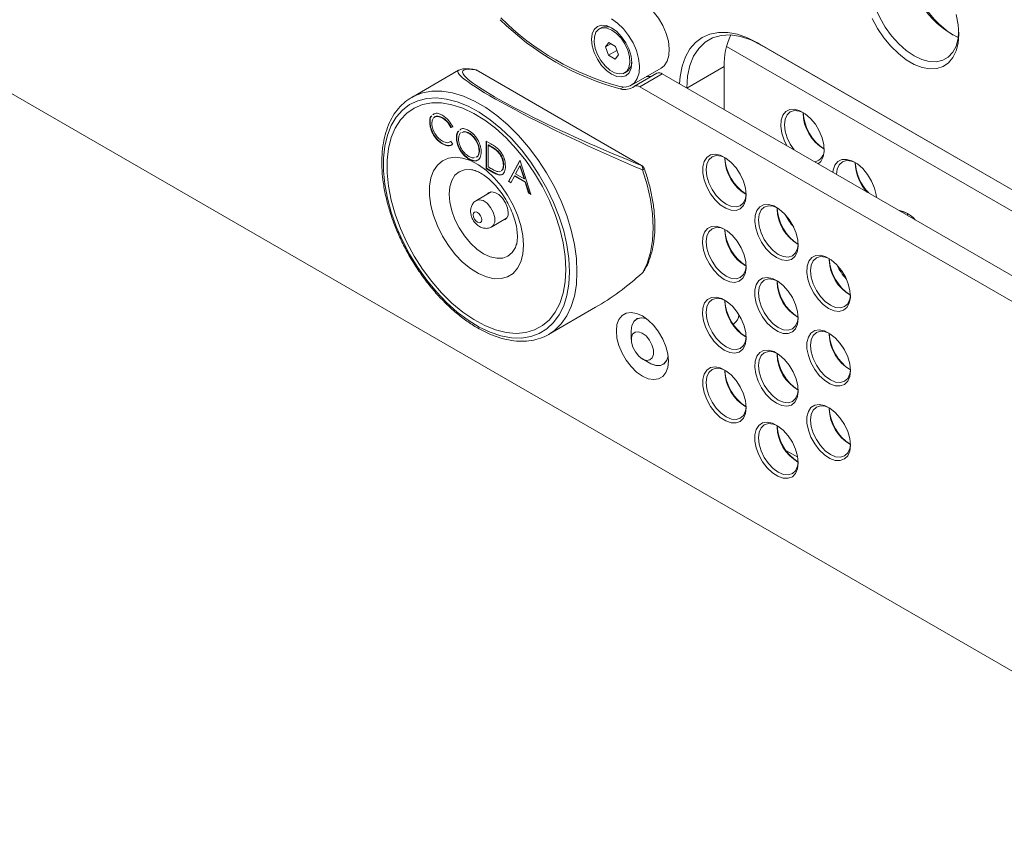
# Model space of a CAD drawing. Header units: millimetres. Extents: x -1676 to 1170, y -198 to 1090.
# Tile 12 of 20: x 462 to 649, y 535 to 690. Entities that reach past the tile are written whole.
import ezdxf

# ---------------------------------------------------------------- set-up
doc = ezdxf.new("R2010")
doc.units = ezdxf.units.MM

msp = doc.modelspace()

# ---------------------------------------------------------------- linework, layer by layer
at = {"color": 7, "linetype": 'Continuous', "lineweight": 15}
for p, q in [((713.973, 529.35), (393.394, 714.416)), ((572.622, 688.104), (572.283, 687.908)), ((573.46, 684.491), (574.111, 685.324)), ((574.495, 685.088), (573.46, 684.491)), ((574.042, 682.9), (573.46, 684.491)), ((574.111, 685.324), (575.343, 684.567)), ((575.343, 684.567), (575.925, 682.976)), ((821.974, 554.369), (596.429, 684.574)), ((602.344, 685.243), (812.355, 564.007)), ((603.051, 684.835), (602.344, 685.243)), ((812.413, 563.973), (603.051, 684.835)), ((575.62, 683.811), (574.042, 682.9)), ((575.274, 682.142), (574.042, 682.9)), ((575.925, 682.976), (575.274, 682.142)), ((595.98, 672.587), (595.98, 680.75)), ((545.58, 680.04), (536.666, 674.894)), ((580.287, 661.981), (548.904, 680.099)), ((580.352, 661.952), (548.968, 680.07)), ((577.102, 679.559), (577.442, 679.755)), ((578.368, 677.199), (584.025, 680.465)), ((583.238, 679.464), (578.995, 677.015)), ((579.995, 676.916), (584.238, 679.365)), ((675.604, 626.621), (584.238, 679.365)), ((579.995, 676.916), (671.362, 624.171)), ((540.777, 671.622), (540.933, 671.754)), ((540.154, 670.234), (540.083, 670.193)), ((542.545, 671.017), (542.474, 670.977)), ((544.529, 669.319), (544.176, 669.211)), ((540.723, 668.057), (540.652, 668.016)), ((544.458, 669.279), (544.105, 669.171)), ((544.176, 669.211), (544.105, 669.171)), ((545.864, 668.713), (546.013, 668.856)), ((547.571, 668.116), (547.5, 668.075)), ((542.575, 666.081), (542.504, 666.04)), ((543.918, 666.456), (544.176, 666.552)), ((544.105, 666.512), (544.458, 666)), ((544.374, 665.947), (544.201, 665.842)), ((545.22, 667.257), (545.149, 667.216)), ((550.79, 666.574), (551.697, 666.051)), ((550.79, 661.389), (550.79, 666.574)), ((550.861, 661.43), (550.861, 666.534)), ((551.264, 665.851), (551.193, 665.81)), ((551.193, 665.81), (551.193, 661.689)), ((551.509, 665.628), (551.193, 665.81)), ((551.58, 665.669), (551.264, 665.851)), ((551.58, 665.669), (551.509, 665.628)), ((549.537, 664.79), (549.466, 664.749)), ((552.959, 664.727), (552.889, 664.686)), ((547.587, 663.187), (547.516, 663.147)), ((554.142, 662.064), (554.072, 662.023)), ((555.05, 658.93), (557.18, 662.886)), ((555.121, 658.971), (557.217, 662.864)), ((557.204, 661.861), (556.391, 660.35)), ((557.18, 662.886), (557.238, 662.852)), ((557.275, 661.902), (557.204, 661.861)), ((557.996, 659.423), (557.204, 661.861)), ((557.238, 662.852), (559.31, 656.471)), ((558.067, 659.464), (557.275, 661.902)), ((596.132, 663.172), (596.136, 663.369)), ((550.861, 661.43), (550.79, 661.389)), ((552.182, 660.586), (550.79, 661.389)), ((552.252, 660.627), (550.861, 661.43)), ((551.193, 661.689), (551.709, 661.391)), ((552.252, 660.627), (552.182, 660.586)), ((556.243, 659.985), (556.173, 659.944)), ((558.279, 658.81), (556.243, 659.985)), ((556.391, 660.35), (557.996, 659.423)), ((555.121, 658.971), (555.05, 658.93)), ((555.49, 658.676), (555.05, 658.93)), ((555.524, 658.739), (555.121, 658.971)), ((556.173, 659.944), (555.49, 658.676)), ((558.208, 658.769), (556.173, 659.944)), ((558.067, 659.464), (557.996, 659.423)), ((558.279, 658.81), (558.208, 658.769)), ((558.872, 656.724), (558.208, 658.769)), ((558.943, 656.765), (558.279, 658.81)), ((551.781, 656.947), (548.958, 655.317)), ((558.943, 656.765), (558.872, 656.724)), ((559.31, 656.471), (558.872, 656.724)), ((559.277, 656.572), (558.943, 656.765)), ((606.032, 653.652), (606.035, 653.85)), ((630.78, 652.566), (630.784, 652.763)), ((551.858, 650.294), (554.68, 651.924)), ((596.132, 649.516), (596.136, 649.713)), ((556.452, 646.607), (556.5, 646.734)), ((615.931, 643.993), (615.939, 644.267)), ((606.032, 639.757), (606.035, 639.954)), ((596.132, 636.059), (596.14, 636.339)), ((562.663, 629.859), (571.578, 635.006)), ((563.345, 630.297), (562.663, 629.859)), ((578.348, 630.507), (578.348, 628.874)), ((597.697, 631.822), (597.819, 631.892)), ((615.931, 629.805), (615.935, 630.002)), ((618.631, 627.266), (617.969, 628.223)), ((580.469, 625.2), (581.883, 624.384)), ((606.032, 625.97), (606.035, 626.168)), ((596.132, 622.769), (596.136, 622.966)), ((615.931, 615.632), (615.935, 615.829)), ((606.032, 612.257), (606.035, 612.454)), ((607.728, 607.828), (609.963, 606.538))]:
    msp.add_line(p, q, dxfattribs=at)
at = {"color": 8, "linetype": 'Continuous', "lineweight": 15}
for p, q in [((595.98, 680.75), (588.909, 676.669)), ((576.269, 676.492), (576.888, 676.849))]:
    msp.add_line(p, q, dxfattribs=at)
at = {"color": 7, "linetype": 'Continuous', "lineweight": 15, "flags": 128}
for points in [[(623.557, 697.493), (623.686, 695.718), (624.069, 693.847), (624.694, 691.938), (625.542, 690.049), (626.588, 688.238), (627.8, 686.558), (629.14, 685.063), (630.569, 683.796), (632.042, 682.796), (633.516, 682.095), (634.945, 681.712), (636.285, 681.66), (637.497, 681.94), (638.543, 682.544), (639.391, 683.454), (640.016, 684.641), (640.399, 686.069), (640.521, 687.301)], [(584.025, 680.465), (584.596, 680.915), (585.161, 681.757), (585.492, 682.848), (585.575, 684.135), (585.404, 685.557), (584.989, 687.046), (584.348, 688.531), (583.513, 689.941), (582.524, 691.208), (581.427, 692.273), (580.275, 693.084)], [(640.03, 690.614), (640.402, 688.7), (640.528, 686.88), (640.402, 685.205), (640.03, 683.721), (639.42, 682.468), (638.589, 681.479), (637.561, 680.783), (636.363, 680.398), (635.028, 680.334), (633.592, 680.594), (632.094, 681.17), (630.576, 682.046), (629.079, 683.199), (627.643, 684.597), (626.308, 686.203), (625.109, 687.971), (624.081, 689.855)], [(578.44, 681.488), (578.31, 680.422), (577.929, 679.579), (577.322, 679.016), (576.531, 678.772), (575.61, 678.863), (574.622, 679.283), (573.634, 680.004), (572.713, 680.976), (571.922, 682.133), (571.315, 683.397), (570.934, 684.681), (570.803, 685.897), (570.934, 686.963), (571.315, 687.806), (571.922, 688.369), (572.713, 688.613), (573.634, 688.522), (574.622, 688.102), (575.61, 687.381), (576.531, 686.409), (577.322, 685.252), (577.929, 683.988), (578.31, 682.705), (578.44, 681.488)], [(577.698, 683.854), (577.153, 685.037), (576.425, 686.122), (575.569, 687.03), (574.648, 687.694), (573.73, 688.064), (572.884, 688.113), (572.172, 687.837), (571.646, 687.257), (571.347, 686.415), (571.296, 685.375), (571.496, 684.212), (571.934, 683.015), (572.576, 681.87), (573.375, 680.864), (574.272, 680.07), (575.201, 679.548), (576.091, 679.337), (576.878, 679.451), (577.502, 679.884), (577.919, 680.601), (578.096, 681.551), (578.02, 682.663), (577.698, 683.854)], [(576.163, 676.944), (577.228, 676.857), (578.168, 677.096), (578.939, 677.649), (579.504, 678.492), (579.835, 679.583), (579.918, 680.87), (579.747, 682.292), (579.332, 683.781), (578.691, 685.265), (577.856, 686.675), (576.867, 687.943), (575.77, 689.008), (574.618, 689.819)], [(587.512, 677.475), (587.622, 678.833), (588.001, 680.814), (588.625, 682.578), (589.484, 684.094), (590.563, 685.336), (591.844, 686.283), (593.304, 686.918), (594.919, 687.232), (596.661, 687.219), (598.501, 686.878), (600.406, 686.216), (602.344, 685.243)], [(603.051, 684.835), (601.038, 685.831), (599.067, 686.474), (597.176, 686.751), (595.405, 686.656), (593.79, 686.193), (592.363, 685.369), (591.154, 684.201), (590.187, 682.715), (589.482, 680.939), (589.053, 678.909), (588.909, 676.668)], [(566.635, 641.763), (566.511, 644.249), (566.14, 646.844), (565.529, 649.51), (564.684, 652.211), (563.619, 654.908), (562.348, 657.564), (560.89, 660.142), (559.263, 662.605), (557.492, 664.918), (555.601, 667.05), (553.617, 668.97), (551.567, 670.651), (549.481, 672.071), (547.388, 673.207), (545.316, 674.046), (543.296, 674.575), (541.355, 674.787), (539.521, 674.678), (537.819, 674.25), (536.274, 673.51), (534.906, 672.467), (533.736, 671.136), (532.78, 669.537), (532.05, 667.691), (531.558, 665.624), (531.311, 663.365), (531.311, 660.946), (531.558, 658.402), (532.05, 655.767), (532.78, 653.078), (533.736, 650.375), (534.906, 647.693), (536.274, 645.072), (537.819, 642.547), (539.521, 640.155), (541.355, 637.928), (543.296, 635.899), (545.316, 634.095), (547.388, 632.542), (549.481, 631.261), (551.567, 630.272), (553.617, 629.587), (555.601, 629.216), (557.492, 629.165), (559.263, 629.433), (560.89, 630.018), (562.348, 630.912), (563.619, 632.1), (564.684, 633.568), (565.529, 635.294), (566.14, 637.254), (566.511, 639.421), (566.635, 641.763)], [(565.928, 642.172), (565.799, 644.654), (565.415, 647.247), (564.782, 649.912), (563.909, 652.608), (562.809, 655.295), (561.499, 657.931), (559.999, 660.476), (558.331, 662.893), (556.522, 665.144), (554.598, 667.195), (552.588, 669.016), (550.523, 670.578), (548.435, 671.858), (546.354, 672.836), (544.313, 673.498), (542.343, 673.834), (540.472, 673.838), (538.73, 673.511), (537.144, 672.857), (535.736, 671.887), (534.529, 670.614), (533.54, 669.059), (532.785, 667.245), (532.276, 665.199), (532.019, 662.953), (532.019, 660.54), (532.276, 657.998), (532.785, 655.363), (533.54, 652.678), (534.529, 649.981), (535.736, 647.315), (537.144, 644.719), (538.73, 642.234), (540.472, 639.895), (542.343, 637.74), (544.313, 635.801), (546.354, 634.106), (548.435, 632.682), (550.523, 631.551), (552.588, 630.729), (554.598, 630.229), (556.522, 630.059), (558.331, 630.221), (559.999, 630.712), (561.499, 631.526), (562.809, 632.65), (563.909, 634.066), (564.782, 635.754), (565.415, 637.687), (565.799, 639.838), (565.928, 642.172)], [(565.928, 642.172), (565.799, 644.654), (565.415, 647.247), (564.782, 649.912), (563.909, 652.608), (562.809, 655.295), (561.499, 657.931), (559.999, 660.476), (558.331, 662.893), (556.522, 665.144), (554.598, 667.195), (552.588, 669.016), (550.523, 670.578), (548.435, 671.858), (546.354, 672.836), (544.313, 673.498), (542.343, 673.834), (540.472, 673.838), (538.73, 673.511), (537.144, 672.857), (535.736, 671.887), (534.529, 670.614), (533.54, 669.059), (532.785, 667.245), (532.276, 665.199), (532.019, 662.953), (532.019, 660.54), (532.276, 657.998), (532.785, 655.363), (533.54, 652.678), (534.529, 649.981), (535.736, 647.315), (537.144, 644.719), (538.73, 642.234), (540.472, 639.895), (542.343, 637.74), (544.313, 635.801), (546.354, 634.106), (548.435, 632.682), (550.523, 631.551), (552.588, 630.729), (554.598, 630.229), (556.522, 630.059), (558.331, 630.221), (559.999, 630.712), (561.499, 631.526), (562.809, 632.65), (563.909, 634.066), (564.782, 635.754), (565.415, 637.687), (565.799, 639.838), (565.928, 642.172)], [(607.907, 665.701), (607.383, 666.772), (606.941, 668.11), (606.747, 669.399), (606.812, 670.556), (607.132, 671.51), (607.688, 672.2), (608.444, 672.584), (609.352, 672.636), (610.357, 672.354), (611.394, 671.755), (612.398, 670.878), (613.307, 669.776), (614.063, 668.52), (614.618, 667.189), (614.939, 665.865), (615.004, 664.632), (614.809, 663.568), (614.368, 662.74), (613.843, 662.275)], [(610.983, 672.021), (610.25, 672.304), (609.337, 672.395), (608.554, 672.153), (607.953, 671.595), (607.575, 670.76), (607.446, 669.703), (607.575, 668.498), (607.953, 667.227), (608.554, 665.975), (609.268, 664.916)], [(600.163, 656.355), (600.033, 657.618), (599.651, 658.952), (599.041, 660.272), (598.242, 661.497), (597.304, 662.548), (596.286, 663.361), (595.251, 663.883), (594.265, 664.082), (593.389, 663.946), (592.679, 663.483), (592.18, 662.722), (591.922, 661.711), (591.922, 660.514), (592.18, 659.205), (592.679, 657.867), (593.389, 656.585), (594.265, 655.438), (595.251, 654.498), (596.286, 653.826), (597.304, 653.462), (598.242, 653.43), (599.041, 653.732), (599.651, 654.349), (600.033, 655.242), (600.163, 656.355)], [(596.14, 663.445), (595.4, 663.732), (594.488, 663.822), (593.705, 663.58), (593.103, 663.023), (592.725, 662.187), (592.597, 661.131)], [(557.911, 646.799), (557.782, 648.621), (557.4, 650.539), (556.774, 652.498), (555.924, 654.442), (554.873, 656.315), (553.652, 658.063), (552.296, 659.635), (550.844, 660.987), (549.337, 662.079), (547.82, 662.881), (546.335, 663.368), (544.926, 663.528), (543.633, 663.355), (542.493, 662.855), (541.539, 662.041), (540.798, 660.937), (540.292, 659.576), (540.036, 657.996), (540.036, 656.242), (540.292, 654.365), (540.798, 652.42), (541.539, 650.461), (542.493, 648.546), (543.633, 646.729), (544.926, 645.063), (546.335, 643.596), (547.82, 642.369), (549.337, 641.419), (550.844, 640.772), (552.296, 640.447), (553.652, 640.454), (554.873, 640.792), (555.924, 641.451), (556.774, 642.413), (557.4, 643.65), (557.782, 645.126), (557.911, 646.799)], [(616.659, 660.649), (616.711, 661.036), (617.032, 661.99), (617.587, 662.68), (618.343, 663.064), (619.252, 663.116), (620.256, 662.834), (621.293, 662.235), (622.297, 661.358), (623.206, 660.256), (623.962, 659), (624.518, 657.669), (624.838, 656.345), (624.891, 655.897)], [(620.888, 662.498), (620.149, 662.785), (619.237, 662.875), (618.453, 662.633), (617.852, 662.075), (617.474, 661.24), (617.346, 660.253)], [(580.48, 641.548), (581.373, 643.351), (582.021, 645.402), (582.414, 647.674), (582.545, 650.132), (582.414, 652.741), (582.021, 655.465), (581.373, 658.265), (580.48, 661.1)], [(592.597, 661.131), (592.725, 659.926), (593.103, 658.654), (593.705, 657.402), (594.488, 656.256), (595.4, 655.293), (596.38, 654.579), (597.359, 654.162), (598.271, 654.072), (599.055, 654.314), (599.656, 654.872), (600.034, 655.707), (600.155, 656.483)], [(554.968, 652.989), (554.84, 653.901), (554.472, 654.85), (553.907, 655.723), (553.215, 656.413), (552.478, 656.839), (551.786, 656.947), (551.221, 656.726), (551.013, 656.503)], [(605.925, 644.447), (606.954, 644.003), (607.918, 643.887), (608.757, 644.107), (609.418, 644.648), (609.86, 645.476), (610.054, 646.54), (609.989, 647.773), (609.668, 649.096), (609.113, 650.428), (608.357, 651.684), (607.448, 652.786), (606.444, 653.663), (605.407, 654.262), (604.403, 654.544), (603.494, 654.491), (602.738, 654.108), (602.183, 653.418), (601.862, 652.464), (601.797, 651.307), (601.991, 650.018), (602.433, 648.68), (603.094, 647.376), (603.933, 646.188), (604.897, 645.191), (605.925, 644.447)], [(548.413, 652.187), (548.358, 652.58), (548.426, 652.898), (548.607, 653.093), (548.875, 653.136), (549.187, 653.02), (549.496, 652.762), (549.756, 652.402), (549.927, 651.995), (549.982, 651.603), (549.914, 651.285), (549.732, 651.089), (549.465, 651.046), (549.153, 651.163), (548.843, 651.42), (548.584, 651.78), (548.413, 652.187)], [(606.039, 653.926), (605.3, 654.212), (604.388, 654.303), (603.604, 654.061), (603.003, 653.503), (602.625, 652.668), (602.496, 651.611)], [(630.788, 652.839), (630.049, 653.126), (629.534, 653.217)], [(630.784, 652.763), (630.788, 652.669), (630.801, 652.485)], [(602.496, 651.611), (602.625, 650.406), (603.003, 649.135), (603.604, 647.883), (604.388, 646.736), (605.3, 645.773), (606.279, 645.059), (607.258, 644.643), (608.171, 644.552), (608.954, 644.794), (609.555, 645.352), (609.933, 646.187), (610.054, 646.964)], [(596.026, 640.31), (597.055, 639.866), (598.019, 639.75), (598.858, 639.97), (599.519, 640.511), (599.96, 641.34), (600.154, 642.404), (600.089, 643.636), (599.769, 644.96), (599.213, 646.292), (598.457, 647.548), (597.549, 648.649), (596.544, 649.527), (595.508, 650.125), (594.503, 650.407), (593.595, 650.355), (592.839, 649.972), (592.283, 649.281), (591.963, 648.328), (591.898, 647.17), (592.092, 645.882), (592.533, 644.543), (593.194, 643.239), (594.033, 642.051), (594.997, 641.054), (596.026, 640.31)], [(596.14, 649.789), (595.4, 650.076), (594.488, 650.166), (593.705, 649.924), (593.103, 649.366), (592.725, 648.531), (592.597, 647.475)], [(592.597, 647.475), (592.725, 646.27), (593.103, 644.998), (593.705, 643.746), (594.488, 642.6), (595.4, 641.636), (596.38, 640.922), (597.359, 640.506), (598.271, 640.416), (599.055, 640.658), (599.656, 641.215), (600.034, 642.051), (600.155, 642.827)], [(615.825, 634.788), (616.854, 634.344), (617.818, 634.228), (618.657, 634.448), (619.318, 634.989), (619.759, 635.817), (619.953, 636.881), (619.888, 638.114), (619.568, 639.437), (619.012, 640.769), (618.256, 642.025), (617.348, 643.127), (616.343, 644.004), (615.307, 644.603), (614.302, 644.885), (613.394, 644.832), (612.638, 644.449), (612.082, 643.759), (611.762, 642.805), (611.697, 641.648), (611.891, 640.359), (612.332, 639.021), (612.993, 637.717), (613.832, 636.529), (614.796, 635.532), (615.825, 634.788)], [(615.939, 644.267), (615.199, 644.553), (614.287, 644.644), (613.504, 644.402), (612.902, 643.844), (612.524, 643.009), (612.396, 641.952)], [(580.515, 641.538), (580.506, 641.536), (580.48, 641.548)], [(612.396, 641.952), (612.524, 640.747), (612.902, 639.475), (613.504, 638.224), (614.287, 637.077), (615.199, 636.114), (616.179, 635.4), (617.158, 634.984), (618.07, 634.893), (618.854, 635.135), (619.455, 635.693), (619.833, 636.528), (619.954, 637.304)], [(610.062, 632.94), (609.932, 634.203), (609.55, 635.537), (608.941, 636.857), (608.142, 638.082), (607.204, 639.133), (606.185, 639.945), (605.15, 640.468), (604.164, 640.667), (603.289, 640.531), (602.579, 640.068), (602.079, 639.307), (601.822, 638.296), (601.822, 637.098), (602.079, 635.79), (602.579, 634.452), (603.289, 633.17), (604.164, 632.023), (605.15, 631.083), (606.185, 630.411), (607.204, 630.047), (608.142, 630.015), (608.941, 630.317), (609.55, 630.934), (609.932, 631.827), (610.062, 632.94)], [(606.039, 640.03), (605.3, 640.317), (604.388, 640.407), (603.604, 640.165), (603.003, 639.608), (602.625, 638.772), (602.496, 637.716)], [(602.496, 637.716), (602.625, 636.511), (603.003, 635.239), (603.604, 633.987), (604.388, 632.841), (605.3, 631.878), (606.279, 631.164), (607.258, 630.747), (608.171, 630.657), (608.954, 630.899), (609.555, 631.456), (609.933, 632.292), (610.054, 633.068)], [(596.026, 626.853), (597.055, 626.41), (598.019, 626.294), (598.858, 626.513), (599.519, 627.054), (599.96, 627.883), (600.154, 628.947), (600.089, 630.179), (599.769, 631.503), (599.213, 632.835), (598.457, 634.091), (597.549, 635.192), (596.544, 636.07), (595.508, 636.668), (594.503, 636.95), (593.595, 636.898), (592.839, 636.515), (592.283, 635.825), (591.963, 634.871), (591.898, 633.713), (592.092, 632.425), (592.533, 631.087), (593.194, 629.783), (594.033, 628.595), (594.997, 627.597), (596.026, 626.853)], [(596.14, 636.332), (595.4, 636.619), (594.488, 636.709), (593.705, 636.467), (593.103, 635.91), (592.725, 635.074), (592.597, 634.018)], [(575.52, 630.507), (575.644, 631.707), (576.01, 632.704), (576.6, 633.448), (577.384, 633.9), (578.322, 634.039), (579.368, 633.858), (580.47, 633.366), (581.571, 632.586), (582.617, 631.56), (583.556, 630.337), (584.339, 628.979), (584.929, 627.555), (585.295, 626.136), (585.419, 624.792), (585.295, 623.592), (584.929, 622.595), (584.339, 621.852), (583.556, 621.399), (582.617, 621.26), (581.571, 621.441), (580.47, 621.934), (579.368, 622.713), (578.322, 623.74), (577.384, 624.963), (576.6, 626.32), (576.01, 627.744), (575.644, 629.164), (575.52, 630.507)], [(592.597, 634.018), (592.725, 632.813), (593.103, 631.541), (593.705, 630.289), (594.488, 629.143), (595.4, 628.18), (596.38, 627.466), (597.359, 627.049), (598.271, 626.959), (599.055, 627.201), (599.656, 627.759), (600.034, 628.594), (600.155, 629.37)], [(578.348, 630.507), (578.348, 630.534), (578.486, 631.555), (578.875, 632.347), (579.488, 632.851), (580.278, 633.03), (581.187, 632.871), (581.237, 632.853)], [(581.237, 632.854), (581.165, 632.879), (580.257, 633.03), (579.471, 632.843), (578.863, 632.331), (578.479, 631.533), (578.348, 630.507)], [(578.65, 627.441), (579.133, 626.52), (579.777, 625.735), (580.504, 625.181), (581.227, 624.924), (581.859, 624.997), (582.324, 625.389), (582.564, 626.054), (582.552, 626.912), (582.289, 627.858), (581.807, 628.78), (581.163, 629.565), (580.435, 630.119), (579.712, 630.375), (579.08, 630.303), (578.616, 629.91), (578.375, 629.245), (578.387, 628.388), (578.65, 627.441)], [(619.962, 622.988), (619.832, 624.251), (619.45, 625.585), (618.84, 626.905), (618.041, 628.13), (617.103, 629.181), (616.085, 629.993), (615.05, 630.516), (614.064, 630.715), (613.188, 630.579), (612.478, 630.116), (611.979, 629.355), (611.721, 628.344), (611.721, 627.146), (611.979, 625.838), (612.478, 624.5), (613.188, 623.218), (614.064, 622.071), (615.05, 621.131), (616.085, 620.459), (617.103, 620.095), (618.041, 620.063), (618.84, 620.365), (619.45, 620.982), (619.832, 621.875), (619.962, 622.988)], [(615.939, 630.078), (615.199, 630.365), (614.287, 630.455), (613.504, 630.213), (612.902, 629.656), (612.524, 628.82), (612.396, 627.764)], [(605.925, 616.765), (606.954, 616.321), (607.918, 616.205), (608.757, 616.425), (609.418, 616.966), (609.86, 617.794), (610.054, 618.858), (609.989, 620.091), (609.668, 621.415), (609.113, 622.746), (608.357, 624.002), (607.448, 625.104), (606.444, 625.981), (605.407, 626.58), (604.403, 626.862), (603.494, 626.81), (602.738, 626.426), (602.183, 625.736), (601.862, 624.782), (601.797, 623.625), (601.991, 622.336), (602.433, 620.998), (603.094, 619.694), (603.933, 618.506), (604.897, 617.509), (605.925, 616.765)], [(606.039, 626.244), (605.3, 626.53), (604.388, 626.621), (603.604, 626.379), (603.003, 625.821), (602.625, 624.986), (602.496, 623.929)], [(612.396, 627.764), (612.524, 626.559), (612.902, 625.287), (613.504, 624.035), (614.287, 622.889), (615.199, 621.926), (616.179, 621.212), (617.158, 620.795), (618.07, 620.705), (618.854, 620.947), (619.455, 621.505), (619.833, 622.34), (619.954, 623.116)], [(585.36, 625.712), (585.117, 624.949), (584.612, 624.294), (583.904, 623.949), (583.046, 623.939), (582.102, 624.265), (581.883, 624.384)], [(581.883, 624.384), (582.125, 624.254), (583.068, 623.936), (583.923, 623.954), (584.626, 624.306), (585.127, 624.968), (585.36, 625.712)], [(600.163, 615.952), (600.033, 617.215), (599.651, 618.549), (599.041, 619.869), (598.242, 621.094), (597.304, 622.145), (596.286, 622.958), (595.251, 623.48), (594.265, 623.679), (593.389, 623.543), (592.679, 623.08), (592.18, 622.319), (591.922, 621.308), (591.922, 620.111), (592.18, 618.802), (592.679, 617.464), (593.389, 616.182), (594.265, 615.035), (595.251, 614.095), (596.286, 613.423), (597.304, 613.059), (598.242, 613.027), (599.041, 613.329), (599.651, 613.946), (600.033, 614.839), (600.163, 615.952)], [(596.14, 623.042), (595.4, 623.329), (594.488, 623.419), (593.705, 623.177), (593.103, 622.62), (592.725, 621.784), (592.597, 620.728)], [(602.496, 623.929), (602.625, 622.724), (603.003, 621.453), (603.604, 620.201), (604.388, 619.054), (605.3, 618.091), (606.279, 617.377), (607.258, 616.961), (608.171, 616.87), (608.954, 617.112), (609.555, 617.67), (609.933, 618.505), (610.054, 619.282)], [(592.597, 620.728), (592.725, 619.523), (593.103, 618.251), (593.705, 616.999), (594.488, 615.853), (595.4, 614.89), (596.38, 614.176), (597.359, 613.759), (598.271, 613.669), (599.055, 613.911), (599.656, 614.469), (600.034, 615.304), (600.155, 616.08)], [(619.962, 608.815), (619.832, 610.078), (619.45, 611.412), (618.84, 612.732), (618.041, 613.957), (617.103, 615.008), (616.085, 615.821), (615.05, 616.343), (614.064, 616.542), (613.188, 616.406), (612.478, 615.943), (611.979, 615.182), (611.721, 614.171), (611.721, 612.974), (611.979, 611.665), (612.478, 610.327), (613.188, 609.045), (614.064, 607.898), (615.05, 606.958), (616.085, 606.286), (617.103, 605.922), (618.041, 605.89), (618.84, 606.192), (619.45, 606.809), (619.832, 607.702), (619.962, 608.815)], [(615.939, 615.905), (615.199, 616.192), (614.287, 616.282), (613.504, 616.04), (612.902, 615.483), (612.524, 614.647), (612.396, 613.591)], [(612.396, 613.591), (612.524, 612.386), (612.902, 611.114), (613.504, 609.862), (614.287, 608.716), (615.199, 607.753), (616.179, 607.039), (617.158, 606.622), (618.07, 606.532), (618.854, 606.774), (619.455, 607.332), (619.833, 608.167), (619.954, 608.943)], [(610.062, 605.44), (609.932, 606.703), (609.55, 608.036), (608.941, 609.357), (608.142, 610.581), (607.204, 611.633), (606.185, 612.445), (605.15, 612.967), (604.164, 613.167), (603.289, 613.03), (602.579, 612.567), (602.079, 611.806), (601.822, 610.795), (601.822, 609.598), (602.079, 608.289), (602.579, 606.952), (603.289, 605.669), (604.164, 604.522), (605.15, 603.583), (606.185, 602.91), (607.204, 602.547), (608.142, 602.515), (608.941, 602.817), (609.55, 603.434), (609.932, 604.327), (610.062, 605.44)], [(606.039, 612.53), (605.3, 612.817), (604.388, 612.907), (603.604, 612.665), (603.003, 612.107), (602.625, 611.272), (602.496, 610.216)], [(602.496, 610.216), (602.625, 609.011), (603.003, 607.739), (603.604, 606.487), (604.388, 605.34), (605.3, 604.377), (606.279, 603.663), (607.258, 603.247), (608.171, 603.157), (608.954, 603.398), (609.555, 603.956), (609.933, 604.792), (610.054, 605.568)]]:
    msp.add_lwpolyline(points, dxfattribs=at)
at = {"color": 8, "linetype": 'Continuous', "lineweight": 15, "flags": 128}
for points in [[(548.904, 680.099), (548.964, 680.072), (548.968, 680.07)], [(536.729, 674.93), (537.048, 675.102), (538.686, 675.744), (540.472, 676.069), (542.383, 676.074), (544.392, 675.759), (546.472, 675.127), (548.596, 674.188), (550.733, 672.954), (552.857, 671.441), (554.937, 669.671), (556.946, 667.667), (558.857, 665.456), (560.643, 663.068), (562.281, 660.536), (563.748, 657.893), (565.025, 655.175), (566.094, 652.42), (566.941, 649.665), (567.554, 646.945), (567.925, 644.3), (568.049, 641.763)], [(580.352, 661.952), (580.348, 661.955), (580.287, 661.981)], [(548.103, 661.134), (547.807, 661.173), (546.677, 661.127), (545.685, 660.76), (544.872, 660.085), (544.268, 659.128), (543.895, 657.926), (543.77, 656.525), (543.895, 654.979), (544.268, 653.348), (544.872, 651.693), (545.685, 650.079), (546.677, 648.567), (547.807, 647.216), (549.034, 646.078), (550.311, 645.197), (551.586, 644.605), (552.814, 644.327), (553.944, 644.372), (554.935, 644.739), (555.749, 645.414), (556.353, 646.371), (556.452, 646.607)], [(580.794, 661.422), (580.796, 661.385), (580.767, 661.325), (580.703, 661.255), (580.606, 661.179), (580.48, 661.1)], [(548.955, 655.315), (549.49, 655.453), (550.214, 655.275), (550.964, 654.764), (551.64, 653.988), (552.149, 653.052), (552.423, 652.083), (552.425, 651.212), (552.154, 650.556), (551.86, 650.295)], [(568.049, 641.763), (567.925, 639.37), (567.554, 637.153), (566.941, 635.142), (566.094, 633.364), (565.025, 631.843), (563.748, 630.6), (563.345, 630.297)]]:
    msp.add_lwpolyline(points, dxfattribs=at)
at = {"color": 7, "linetype": 'Continuous', "lineweight": 15}
for centre, radius, start, end in [((648.337, 702.091), 17.716, 181.66611, 243.47635), ((650.566, 703.288), 19.974, 183.78012, 236.21452), ((589.603, 726.322), 51.174, 225.23236, 254.77302), ((589.832, 726.32), 51.64, 225.23235, 254.77303), ((573.608, 686.012), 2.312, 57.99683, 115.24077), ((609.298, 681.097), 13.322, 154.90397, 181.4925), ((576.167, 681.633), 2.269, 304.16575, 2.58504), ((548.468, 679.204), 1, 60.00269, 81.30627), ((581.402, 681.938), 3.1, 266.54962, 290.7592), ((583.654, 678.566), 0.99, 53.84135, 114.84851), ((577.103, 679.488), 3.11, 254.44657, 305.76314), ((579.422, 676.148), 0.958, 53.25186, 121.54473), ((619.921, 672.537), 8.953, 183.25853, 236.73602), ((619.003, 672.008), 8.018, 180.47124, 239.52328), ((612.72, 664.893), 2.29, 281.84856, 4.07609), ((579.701, 661.392), 0.831, 339.45865, 45.1696), ((579.852, 661.086), 1, 19.63268, 60.00269), ((604.193, 663.468), 8.066, 182.10145, 239.40496), ((605.022, 663.939), 8.904, 183.66893, 236.8639), ((629.858, 663.036), 8.991, 183.36367, 224.55466), ((628.869, 662.477), 7.981, 179.84693, 224.41516), ((553.671, 652.773), 1.315, 280.59307, 9.45028), ((614.092, 653.948), 8.066, 182.10157, 239.40485), ((614.921, 654.419), 8.904, 183.66895, 236.8639), ((616.464, 656.881), 9.83, 205.71422, 222.29522), ((628.064, 648.037), 5.524, 40.90481, 79.10056), ((604.193, 649.812), 8.066, 182.10149, 239.40493), ((605.044, 650.293), 8.927, 183.7239, 236.2706), ((623.97, 644.281), 8.045, 182.05221, 240.04694), ((624.811, 644.752), 8.891, 183.10781, 236.88684), ((579.852, 642.286), 1, 311.5503, 328.76143), ((626.348, 647.116), 9.813, 204.4188, 223.14296), ((614.092, 640.053), 8.066, 182.10156, 239.40487), ((614.921, 640.524), 8.904, 183.66891, 236.8639), ((604.193, 636.355), 8.066, 182.10144, 239.40499), ((605.022, 636.826), 8.904, 183.66894, 236.86389), ((596.601, 633.744), 2.217, 303.3349, 355.16731), ((623.991, 630.101), 8.066, 182.10115, 239.4051), ((624.843, 630.582), 8.927, 183.72393, 236.2706), ((614.092, 626.266), 8.066, 182.10159, 239.40481), ((614.921, 626.737), 8.904, 183.66894, 236.86389), ((604.193, 623.065), 8.066, 182.10152, 239.40488), ((605.022, 623.536), 8.904, 183.66921, 236.86362), ((623.991, 615.928), 8.066, 182.10114, 239.40509), ((624.821, 616.399), 8.904, 183.66894, 236.86389), ((614.092, 612.552), 8.066, 182.10154, 239.40486), ((614.921, 613.024), 8.904, 183.66919, 236.86362)]:
    msp.add_arc(centre, radius, start, end, dxfattribs=at)
at = {"color": 8, "linetype": 'Continuous', "lineweight": 15}
for centre, radius, start, end in [((548.484, 679.303), 0.899, 62.16727, 81.3509), ((580.171, 642.094), 0.628, 299.43684, 328.59276)]:
    msp.add_arc(centre, radius, start, end, dxfattribs=at)
for centre, major_axis, ratio, start_param, end_param in [((574.579, 666.76), (29.131, -13.144), 0.0880875, 3.0783404, 4.9559057), ((575.015, 667.654), (28.685, -12.22), 0.1038363, 2.7567736, 3.3529304)]:
    msp.add_ellipse(centre, major_axis=major_axis, ratio=ratio, start_param=start_param, end_param=end_param, dxfattribs=at)
at = {"color": 7, "linetype": 'Continuous', "lineweight": 15}
for centre, major_axis, ratio, start_param, end_param in [((574.579, 666.76), (29.131, -13.144), 0.0880875, 3.0710194, 3.0783404), ((575.015, 667.654), (28.685, -12.22), 0.1038363, 3.3529304, 4.9412704), ((574.579, 666.76), (23.378, 33.817), 0.515119, 3.9688634, 4.2757949)]:
    msp.add_ellipse(centre, major_axis=major_axis, ratio=ratio, start_param=start_param, end_param=end_param, dxfattribs=at)
for points, knots in [([(548.619, 680.192), (548.387, 680.225), (547.697, 680.323), (546.841, 680.349), (546.146, 680.3), (545.773, 680.12), (545.654, 680.063)], [0, 0, 0, 0, 0.1982951, 0.58972653, 0.86856478, 1, 1, 1, 1]), ([(536.754, 674.9), (536.535, 674.786), (535.807, 674.409), (534.742, 673.481), (533.579, 672.145), (532.623, 670.559), (531.873, 668.757), (531.339, 666.75), (531.03, 664.566), (530.951, 662.23), (531.102, 659.775), (531.48, 657.231), (532.078, 654.631), (532.889, 652.004), (533.902, 649.384), (535.105, 646.8), (536.481, 644.283), (538.016, 641.864), (539.691, 639.571), (541.487, 637.431), (543.382, 635.47), (545.354, 633.713), (547.383, 632.181), (549.445, 630.893), (551.516, 629.868), (553.573, 629.12), (555.591, 628.662), (557.54, 628.505), (559.396, 628.646), (561.118, 629.1), (562.457, 629.674), (563.148, 630.192), (563.377, 630.364)], [0, 0, 0, 0, 0.01447491, 0.04802976, 0.08161613, 0.11543978, 0.14960487, 0.1840916, 0.21880524, 0.25364086, 0.28851854, 0.3233836, 0.358221, 0.3930285, 0.42780998, 0.46257349, 0.4973273, 0.53208124, 0.56684281, 0.60162108, 0.63642588, 0.67126677, 0.70615145, 0.74108435, 0.77606214, 0.81106012, 0.84601189, 0.88081962, 0.91535805, 0.949528, 0.9833315, 1, 1, 1, 1]), ([(540.083, 670.193), (540.101, 670.606), (540.125, 671.141), (540.431, 671.357), (540.501, 671.407)], [0, 0, 0, 0, 0.7697445, 1, 1, 1, 1]), ([(540.154, 670.234), (540.168, 670.651), (540.184, 671.154), (540.463, 671.361), (540.51, 671.396)], [0, 0, 0, 0, 0.8296289, 1, 1, 1, 1]), ([(542.474, 670.977), (542.187, 671.104), (541.614, 671.359), (540.945, 671.183), (540.547, 670.672), (540.506, 670.174), (540.486, 669.925)], [0, 0, 0, 0, 0.2798472, 0.5595192, 0.7796858, 1, 1, 1, 1]), ([(540.707, 671.581), (540.786, 671.662), (541.027, 671.909), (541.681, 671.886), (542.226, 671.625), (542.499, 671.494)], [0, 0, 0, 0, 0.1973372, 0.5983731, 1, 1, 1, 1]), ([(542.545, 671.017), (542.264, 671.137), (541.703, 671.376), (541.153, 671.329), (541.004, 671.123), (541, 671.118)], [0, 0, 0, 0, 0.493088, 0.9858673, 1, 1, 1, 1]), ([(542.499, 671.494), (542.93, 671.19), (543.701, 670.647), (544.226, 669.697), (544.458, 669.279)], [0, 0, 0, 0, 0.55951144, 1, 1, 1, 1]), ([(540.652, 668.016), (540.467, 668.437), (540.134, 669.191), (540.099, 669.886), (540.083, 670.193)], [0, 0, 0, 0, 0.5590244, 1, 1, 1, 1]), ([(540.723, 668.057), (540.537, 668.478), (540.205, 669.231), (540.169, 669.927), (540.154, 670.234)], [0, 0, 0, 0, 0.5590244, 1, 1, 1, 1]), ([(540.486, 669.925), (540.52, 669.57), (540.589, 668.86), (541.151, 667.812), (541.818, 667.023), (542.274, 666.723), (542.502, 666.573)], [0, 0, 0, 0, 0.279434, 0.5589144, 0.7792854, 1, 1, 1, 1]), ([(544.105, 669.171), (543.845, 669.6), (543.38, 670.369), (542.751, 670.79), (542.474, 670.977)], [0, 0, 0, 0, 0.558429, 1, 1, 1, 1]), ([(544.176, 669.211), (543.916, 669.641), (543.451, 670.41), (542.822, 670.831), (542.545, 671.017)], [0, 0, 0, 0, 0.558429, 1, 1, 1, 1]), ([(542.504, 666.04), (542.107, 666.308), (541.398, 666.787), (540.88, 667.64), (540.652, 668.016)], [0, 0, 0, 0, 0.55980703, 1, 1, 1, 1]), ([(542.575, 666.081), (542.178, 666.349), (541.469, 666.828), (540.951, 667.681), (540.723, 668.057)], [0, 0, 0, 0, 0.55980703, 1, 1, 1, 1]), ([(545.149, 667.216), (545.172, 667.616), (545.203, 668.17), (545.513, 668.416), (545.599, 668.485)], [0, 0, 0, 0, 0.7228442, 1, 1, 1, 1]), ([(545.22, 667.257), (545.239, 667.661), (545.264, 668.182), (545.549, 668.417), (545.613, 668.47)], [0, 0, 0, 0, 0.77491543, 1, 1, 1, 1]), ([(546.013, 668.154), (546.008, 668.153), (545.824, 668.103), (545.625, 667.699), (545.576, 667.223), (545.552, 666.985)], [0, 0, 0, 0, 0.01443323, 0.50711804, 1, 1, 1, 1]), ([(545.794, 668.672), (545.852, 668.738), (546.063, 668.977), (546.675, 668.979), (547.212, 668.738), (547.48, 668.618)], [0, 0, 0, 0, 0.1604966, 0.5802816, 1, 1, 1, 1]), ([(547.5, 668.075), (547.21, 668.209), (546.723, 668.435), (546.359, 668.275), (546.212, 668.21)], [0, 0, 0, 0, 0.5937382, 1, 1, 1, 1]), ([(547.571, 668.116), (547.281, 668.25), (546.793, 668.476), (546.43, 668.316), (546.282, 668.251)], [0, 0, 0, 0, 0.5937382, 1, 1, 1, 1]), ([(547.48, 668.618), (547.832, 668.373), (548.536, 667.881), (549.322, 666.691), (549.8, 665.512), (549.846, 664.848), (549.869, 664.516)], [0, 0, 0, 0, 0.2797666, 0.5593584, 0.7795724, 1, 1, 1, 1]), ([(549.466, 664.749), (549.432, 665.099), (549.363, 665.797), (548.816, 666.826), (548.169, 667.612), (547.723, 667.921), (547.5, 668.075)], [0, 0, 0, 0, 0.2794691, 0.5588732, 0.7795171, 1, 1, 1, 1]), ([(549.537, 664.79), (549.503, 665.139), (549.434, 665.837), (548.887, 666.867), (548.24, 667.653), (547.794, 667.962), (547.571, 668.116)], [0, 0, 0, 0, 0.2794691, 0.5588732, 0.7795171, 1, 1, 1, 1]), ([(542.502, 666.573), (542.849, 666.422), (543.47, 666.151), (543.911, 666.401), (544.105, 666.512)], [0, 0, 0, 0, 0.5587713, 1, 1, 1, 1]), ([(544.458, 666), (544.32, 665.896), (544.043, 665.69), (543.377, 665.634), (542.835, 665.886), (542.504, 666.04)], [0, 0, 0, 0, 0.2804074, 0.560806, 1, 1, 1, 1]), ([(544.089, 665.774), (543.912, 665.741), (543.458, 665.656), (542.91, 665.92), (542.575, 666.081)], [0, 0, 0, 0, 0.3896629, 1, 1, 1, 1]), ([(547.516, 663.147), (547.168, 663.392), (546.472, 663.883), (545.698, 665.062), (545.221, 666.228), (545.173, 666.886), (545.149, 667.216)], [0, 0, 0, 0, 0.2796586, 0.5593572, 0.7796365, 1, 1, 1, 1]), ([(547.587, 663.187), (547.239, 663.433), (546.543, 663.923), (545.769, 665.103), (545.292, 666.269), (545.244, 666.927), (545.22, 667.257)], [0, 0, 0, 0, 0.2796586, 0.5593572, 0.7796365, 1, 1, 1, 1]), ([(545.552, 666.985), (545.586, 666.639), (545.655, 665.945), (546.198, 664.927), (546.834, 664.136), (547.278, 663.837), (547.5, 663.688)], [0, 0, 0, 0, 0.2794142, 0.5590798, 0.7794768, 1, 1, 1, 1]), ([(552.889, 664.686), (552.633, 664.885), (552.177, 665.242), (551.713, 665.51), (551.509, 665.628)], [0, 0, 0, 0, 0.5595486, 1, 1, 1, 1]), ([(552.959, 664.727), (552.704, 664.926), (552.247, 665.283), (551.784, 665.551), (551.58, 665.669)], [0, 0, 0, 0, 0.5595486, 1, 1, 1, 1]), ([(551.697, 666.051), (551.967, 665.895), (552.448, 665.616), (552.916, 665.217), (553.122, 665.042)], [0, 0, 0, 0, 0.5604452, 1, 1, 1, 1]), ([(549.869, 664.516), (549.83, 664.136), (549.751, 663.377), (549.111, 662.854), (548.337, 662.753), (547.79, 663.015), (547.516, 663.147)], [0, 0, 0, 0, 0.2796289, 0.5593435, 0.7795951, 1, 1, 1, 1]), ([(548.82, 663.53), (548.889, 663.542), (549.145, 663.588), (549.397, 664.024), (549.443, 664.508), (549.466, 664.749)], [0, 0, 0, 0, 0.1544222, 0.5771331, 1, 1, 1, 1]), ([(548.891, 663.571), (548.96, 663.583), (549.216, 663.629), (549.468, 664.065), (549.514, 664.548), (549.537, 664.79)], [0, 0, 0, 0, 0.1544222, 0.5771331, 1, 1, 1, 1]), ([(554.072, 662.023), (554.057, 662.274), (554.028, 662.776), (553.749, 663.548), (553.353, 664.213), (553.043, 664.528), (552.889, 664.686)], [0, 0, 0, 0, 0.2801776, 0.5597656, 0.7797956, 1, 1, 1, 1]), ([(554.142, 662.064), (554.128, 662.315), (554.099, 662.817), (553.82, 663.588), (553.423, 664.254), (553.114, 664.569), (552.959, 664.727)], [0, 0, 0, 0, 0.2801776, 0.5597656, 0.7797956, 1, 1, 1, 1]), ([(553.122, 665.042), (553.35, 664.782), (553.807, 664.262), (554.363, 663.067), (554.432, 662.274), (554.474, 661.79)], [0, 0, 0, 0, 0.2802609, 0.5607155, 1, 1, 1, 1]), ([(547.5, 663.688), (547.795, 663.535), (548.188, 663.332), (548.485, 663.436), (548.558, 663.462)], [0, 0, 0, 0, 0.75171499, 1, 1, 1, 1]), ([(549.146, 662.986), (549.128, 662.969), (548.948, 662.797), (548.391, 662.819), (547.855, 663.065), (547.587, 663.187)], [0, 0, 0, 0, 0.0496362, 0.5246529, 1, 1, 1, 1]), ([(553.666, 660.943), (553.74, 660.994), (554.02, 661.189), (554.05, 661.669), (554.072, 662.023)], [0, 0, 0, 0, 0.262087, 1, 1, 1, 1]), ([(553.737, 660.984), (553.81, 661.035), (554.091, 661.23), (554.12, 661.71), (554.142, 662.064)], [0, 0, 0, 0, 0.262087, 1, 1, 1, 1]), ([(548.129, 661.123), (548.315, 661.086), (548.698, 661.009), (549.548, 660.636), (550.516, 660.036), (551.553, 659.2), (552.6, 658.147), (553.609, 656.904), (554.533, 655.514), (555.329, 654.03), (555.966, 652.512), (556.417, 651.033), (556.692, 649.627), (556.724, 648.832), (556.74, 648.432)], [0, 0, 0, 0, 0.07601613, 0.15668588, 0.23742289, 0.31936175, 0.40287505, 0.48775198, 0.57356083, 0.65979825, 0.74588766, 0.83120408, 0.91527741, 1, 1, 1, 1]), ([(551.709, 661.391), (551.951, 661.251), (552.382, 661), (552.806, 660.849), (552.992, 660.782)], [0, 0, 0, 0, 0.5604237, 1, 1, 1, 1]), ([(554.474, 661.79), (554.442, 661.419), (554.376, 660.68), (553.795, 660.088), (552.977, 660.155), (552.447, 660.442), (552.182, 660.586)], [0, 0, 0, 0, 0.2801232, 0.5592466, 0.7788371, 1, 1, 1, 1]), ([(553.811, 660.266), (553.795, 660.249), (553.625, 660.071), (553.028, 660.228), (552.511, 660.494), (552.252, 660.627)], [0, 0, 0, 0, 0.0512592, 0.5239373, 1, 1, 1, 1]), ([(552.992, 660.782), (553.187, 660.743), (553.384, 660.703), (553.508, 660.809), (553.51, 660.811)], [0, 0, 0, 0, 0.9820831, 1, 1, 1, 1]), ([(580.707, 641.767), (580.876, 642.062), (581.356, 642.902), (581.98, 644.456), (582.506, 646.47), (582.803, 648.663), (582.872, 651.005), (582.71, 653.465), (582.322, 656.013), (581.723, 658.569), (581.162, 660.381), (580.832, 661.316), (580.794, 661.422)], [0, 0, 0, 0, 0.0621949, 0.1769862, 0.2924768, 0.4087121, 0.5253405, 0.6420981, 0.7588096, 0.8754273, 0.9858076, 1, 1, 1, 1]), ([(548.973, 655.285), (548.854, 655.223), (548.504, 655.043), (548.119, 654.51), (547.863, 653.815), (547.816, 653.104), (547.918, 652.643), (547.966, 652.426)], [0, 0, 0, 0, 0.121637, 0.3567203, 0.5755689, 0.7996339, 1, 1, 1, 1]), ([(547.966, 652.426), (548.028, 652.243), (548.191, 651.758), (548.652, 651.05), (549.318, 650.437), (550.077, 650.065), (550.863, 649.974), (551.493, 650.065), (551.771, 650.274), (551.84, 650.326)], [0, 0, 0, 0, 0.1121749, 0.296992, 0.4758813, 0.639849, 0.7942957, 0.9483598, 1, 1, 1, 1]), ([(556.74, 648.432), (556.736, 648.249), (556.724, 647.722), (556.619, 647.075), (556.508, 646.786), (556.462, 646.665)], [0, 0, 0, 0, 0.236393, 0.6810105, 1, 1, 1, 1])]:
    msp.add_open_spline(points, degree=3, knots=knots, dxfattribs=at)

doc.saveas('drawing.dxf')
